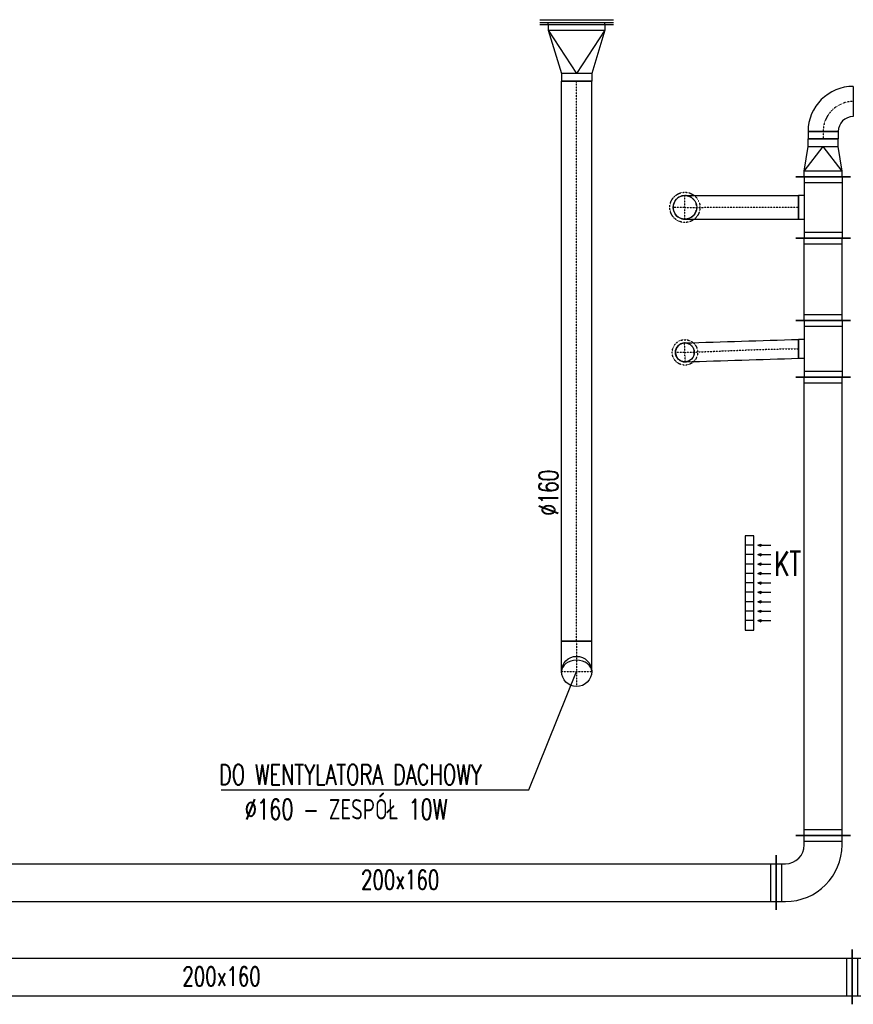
# Model space of a CAD drawing. Extents: x -7228 to 74941, y -112898 to 85621.
# Tile 205 of 256: x 25275 to 25717, y 38902 to 39424. Entities that reach past the tile are written whole.
import ezdxf

# ---------------------------------------------------------------- set-up
doc = ezdxf.new("R2010")
doc.units = 0
doc.linetypes.add('DASHDOT', pattern=[1, 0.5, -0.25, 0, -0.25])
doc.linetypes.add('DASHED', pattern=[0.75, 0.5, -0.25])
doc.layers.get('0').update_dxf_attribs({"color": 101, "linetype": 'CONTINUOUS'})
for name, color, linetype in [('E35', 6, 'CONTINUOUS'), ('FLUID-N8C', 7, 'CONTINUOUS'), ('FLUID-W10', 7, 'CONTINUOUS'), ('FLUID-W10-SYM', 7, 'CONTINUOUS'), ('FLUID-W8C', 7, 'CONTINUOUS'), ('FLUID-W8C-SYM', 7, 'CONTINUOUS'), ('m-went-odnośniki', 255, 'CONTINUOUS'), ('m-went-opis', 86, 'CONTINUOUS'), ('m-went-urządzenia', 51, 'CONTINUOUS')]:
    doc.layers.add(name, color=color, linetype=linetype)
doc.styles.add('tab-bud$0$ROMANS', font='romans', dxfattribs={"width": 0.7})
doc.linetypes.add('ZIGZAG', pattern='A,0.00254,-5.08,[131,ltypeshp.shx,S=5.08,R=0,X=-5.08,Y=0],-10.16,[131,ltypeshp.shx,S=5.08,R=180,X=5.08,Y=0],-5.08', length=20.32254)

# ---------------------------------------------------------------- blocks, each defined once
blk = doc.blocks.new('*U7612')
at = {"color": 1, "linetype": 'Continuous', "lineweight": -2}
for p, q in [((-200, -95), (-200, 195)), ((195, -200), (-95, -200))]:
    blk.add_line(p, q, dxfattribs=at)
at = {"color": 0, "linetype": 'ByBlock', "lineweight": -2}
for p, q in [((-150, 150), (-200, 150)), ((-150, -50), (-200, -50)), ((-50, -200), (-50, -150)), ((150, -200), (150, -150))]:
    blk.add_line(p, q, dxfattribs=at)
at = {"color": 4, "linetype": 'Continuous'}
for p, q in [((-170, -50), (-170, 150)), ((150, -170), (-50, -170))]:
    blk.add_line(p, q, dxfattribs=at)
at = {"color": 0, "linetype": 'ByBlock', "lineweight": -2}
for radius in [300, 100]:
    blk.add_arc((-150, -150), radius, 0, 90, dxfattribs=at)
blk = doc.blocks.new('*U7337')
at = {"color": 1, "linetype": 'Continuous', "lineweight": -2}
for p, q in [((-1215, -145), (-1215, 145)), ((1215, 145), (1215, -145))]:
    blk.add_line(p, q, dxfattribs=at)
at = {"color": 0, "linetype": 'ByBlock', "lineweight": -2}
for p, q in [((-1215, 100), (1215, 100)), ((-1215, -100), (1215, -100))]:
    blk.add_line(p, q, dxfattribs=at)
at = {"color": 4, "linetype": 'Continuous'}
for p, q in [((-1185, -100), (-1185, 100)), ((1185, 100), (1185, -100))]:
    blk.add_line(p, q, dxfattribs=at)
blk = doc.blocks.new('*U7677')
at = {"color": 1, "linetype": 'Continuous', "lineweight": -2}
for p, q in [((-150, -145), (-150, 145)), ((150, 145), (150, -145)), ((50, -130), (-50, -130))]:
    blk.add_line(p, q, dxfattribs=at)
at = {"color": 0, "linetype": 'ByBlock', "lineweight": -2}
for p, q in [((-150, 100), (150, 100)), ((-150, -100), (150, -100)), ((-50, -100), (-50, -130)), ((50, -130), (50, -100))]:
    blk.add_line(p, q, dxfattribs=at)
at = {"color": 4, "linetype": 'Continuous'}
for p, q in [((-120, -100), (-120, 100)), ((120, 100), (120, -100))]:
    blk.add_line(p, q, dxfattribs=at)
blk = doc.blocks.new('*U7678')
at = {"color": 4, "linetype": 'DASHED'}
blk.add_circle((0, 0), 67.5, dxfattribs=at)
at = {"color": 0, "linetype": 'ByBlock', "lineweight": -2}
blk.add_circle((0, 0), 50, dxfattribs=at)
blk = doc.blocks.new('*U7584')
at = {"color": 4, "linetype": 'DASHED'}
blk.add_circle((0, 0), 80, dxfattribs=at)
at = {"color": 0, "linetype": 'ByBlock', "lineweight": -2}
blk.add_circle((0, 0), 62.5, dxfattribs=at)
blk = doc.blocks.new('*U7341')
at = {"color": 1, "linetype": 'Continuous', "lineweight": -2}
for p, q in [((-218.5, -145), (-218.5, 145)), ((218.5, 145), (218.5, -145))]:
    blk.add_line(p, q, dxfattribs=at)
at = {"color": 0, "linetype": 'ByBlock', "lineweight": -2}
for p, q in [((-218.5, 100), (218.5, 100)), ((-218.5, -100), (218.5, -100))]:
    blk.add_line(p, q, dxfattribs=at)
at = {"color": 4, "linetype": 'Continuous'}
for p, q in [((-188.5, -100), (-188.5, 100)), ((188.5, 100), (188.5, -100))]:
    blk.add_line(p, q, dxfattribs=at)
blk = doc.blocks.new('*U7583')
at = {"color": 1, "linetype": 'Continuous', "lineweight": -2}
for p, q in [((-162.5, -145), (-162.5, 145)), ((162.5, 145), (162.5, -145)), ((62, -130), (-63, -130))]:
    blk.add_line(p, q, dxfattribs=at)
at = {"color": 0, "linetype": 'ByBlock', "lineweight": -2}
for p, q in [((-162.5, 100), (162.5, 100)), ((-162.5, -100), (162.5, -100)), ((-63, -100), (-63, -130)), ((62, -130), (62, -100))]:
    blk.add_line(p, q, dxfattribs=at)
at = {"color": 4, "linetype": 'Continuous'}
for p, q in [((-132.5, -100), (-132.5, 100)), ((132.5, 100), (132.5, -100))]:
    blk.add_line(p, q, dxfattribs=at)
blk = doc.blocks.new('*U7340')
at = {"color": 1, "linetype": 'Continuous', "lineweight": -2}
for p, q in [((-100, -145), (-100, 145)), ((100, 80), (100, -80))]:
    blk.add_line(p, q, dxfattribs=at)
at = {"color": 0, "linetype": 'ByBlock', "lineweight": -2}
for p, q in [((-100, 100), (-70, 100)), ((-70, 100), (60, 80)), ((60, 80), (100, 80)), ((-100, -100), (-70, -100)), ((-70, -100), (60, -80)), ((60, -80), (100, -80))]:
    blk.add_line(p, q, dxfattribs=at)
at = {"color": 4, "linetype": 'Continuous'}
for p, q in [((-70, -100), (-70, 100)), ((-70, 100), (60, 0)), ((60, 80), (60, -80)), ((-70, -100), (60, 0))]:
    blk.add_line(p, q, dxfattribs=at)
blk = doc.blocks.new('*U7339')
at = {"color": 1, "linetype": 'Continuous', "lineweight": -2}
for p, q in [((120, 120), (120, -40)), ((40, -120), (-120, -120))]:
    blk.add_line(p, q, dxfattribs=at)
at = {"color": 0, "linetype": 'ByBlock', "lineweight": -2}
for radius in [240, 80]:
    blk.add_arc((120, -120), radius, 90, 180, dxfattribs=at)
at = {"layer": 'FLUID-W8C-SYM', "color": 2, "linetype": 'DASHDOT'}
blk.add_arc((120, -120), 160, 90, 180, dxfattribs=at)
blk = doc.blocks.new('*U6657')
at = {"color": 5, "linetype": 'Continuous', "lineweight": -2}
for p, q in [((-5329, -145), (-5329, 145)), ((5329, 145), (5329, -145))]:
    blk.add_line(p, q, dxfattribs=at)
at = {"color": 0, "linetype": 'ByBlock', "lineweight": -2}
for p, q in [((-5329, 100), (5329, 100)), ((-5329, -100), (5329, -100))]:
    blk.add_line(p, q, dxfattribs=at)
at = {"color": 4, "linetype": 'Continuous'}
for p, q in [((-5299, -100), (-5299, 100)), ((5299, 100), (5299, -100))]:
    blk.add_line(p, q, dxfattribs=at)
blk = doc.blocks.new('*U6671')
at = {"color": 5, "linetype": 'Continuous', "lineweight": -2}
for p, q in [((-200, -95), (-200, 195)), ((195, -200), (-95, -200))]:
    blk.add_line(p, q, dxfattribs=at)
at = {"color": 0, "linetype": 'ByBlock', "lineweight": -2}
for p, q in [((-150, 150), (-200, 150)), ((-150, -50), (-200, -50)), ((-50, -200), (-50, -150)), ((150, -200), (150, -150))]:
    blk.add_line(p, q, dxfattribs=at)
at = {"color": 4, "linetype": 'Continuous'}
for p, q in [((-170, -50), (-170, 150)), ((150, -170), (-50, -170))]:
    blk.add_line(p, q, dxfattribs=at)
at = {"color": 0, "linetype": 'ByBlock', "lineweight": -2}
for radius in [300, 100]:
    blk.add_arc((-150, -150), radius, 0, 90, dxfattribs=at)
blk = doc.blocks.new('*U7345')
at = {"color": 1, "linetype": 'Continuous', "lineweight": -2}
for p, q in [((-80, 39), (80, 39)), ((80, 0), (-80, 0))]:
    blk.add_line(p, q, dxfattribs=at)
at = {"color": 1, "linetype": 'ZIGZAG', "lineweight": -2, "ltscale": 0.4}
for points in [[(-80, 39), (-80, 0)], [(80, 39), (80, 0)]]:
    blk.add_spline(points, degree=3, dxfattribs=at)
at = {"layer": 'FLUID-W8C-SYM', "color": 2, "linetype": 'DASHDOT', "start_tangent": (0, -1), "end_tangent": (0, -1)}
blk.add_spline([(0, 39), (0, 0)], degree=3, dxfattribs=at)
blk = doc.blocks.new('*U7585')
at = {"color": 1, "linetype": 'Continuous', "lineweight": -2}
blk.add_line((0, 62.5), (0, -62.5), dxfattribs=at)
at = {"color": 0, "lineweight": -2}
blk.add_arc((-603.3, -0.5), 62.5, 90.0475, 270.0475, dxfattribs=at)
at = {"color": 4, "linetype": 'DASHED', "lineweight": -2}
blk.add_arc((-603.3, -0.5), 62.5, 270.0475, 90.0475, dxfattribs=at)
at = {"color": 1, "linetype": 'ZIGZAG', "lineweight": -2, "ltscale": 0.4}
for points in [[(-603.4, 62), (0, 62.5)], [(-603.3, -63), (0, -62.5)]]:
    blk.add_spline(points, degree=3, dxfattribs=at)
at = {"layer": 'FLUID-W8C-SYM', "color": 2, "linetype": 'DASHDOT'}
for p, q in [((-603.3, -63), (-603.4, 62)), ((-603.3, -0.5), (-665.8, -0.6))]:
    blk.add_line(p, q, dxfattribs=at)
at = {"layer": 'FLUID-W8C-SYM', "color": 2, "linetype": 'DASHDOT', "start_tangent": (1, 0.000829), "end_tangent": (1, 0)}
blk.add_spline([(-603.3, -0.5), (0, 0)], degree=3, dxfattribs=at)
blk = doc.blocks.new('*U7611')
at = {"color": 1, "linetype": 'Continuous', "lineweight": -2}
for p, q in [((-4112.5, -145), (-4112.5, 145)), ((4112.5, 145), (4112.5, -145))]:
    blk.add_line(p, q, dxfattribs=at)
at = {"color": 0, "linetype": 'ByBlock', "lineweight": -2}
for p, q in [((-4112.5, 100), (4112.5, 100)), ((-4112.5, -100), (4112.5, -100))]:
    blk.add_line(p, q, dxfattribs=at)
at = {"color": 4, "linetype": 'Continuous'}
for p, q in [((-4082.5, -100), (-4082.5, 100)), ((4082.5, 100), (4082.5, -100))]:
    blk.add_line(p, q, dxfattribs=at)
blk = doc.blocks.new('*U7648')
at = {"color": 1, "linetype": 'Continuous', "lineweight": -2}
for p, q in [((-1485, -80), (-1485, 80)), ((1485, 80), (1485, -80))]:
    blk.add_line(p, q, dxfattribs=at)
at = {"color": 0, "linetype": 'ByBlock', "lineweight": -2}
for p, q in [((-1485, 80), (1485, 80)), ((-1485, -80), (1485, -80))]:
    blk.add_line(p, q, dxfattribs=at)
at = {"layer": 'FLUID-W10-SYM', "color": 2, "linetype": 'DASHDOT'}
blk.add_line((-1485, 0), (1485, 0), dxfattribs=at)
blk = doc.blocks.new('*U7647')
at = {"color": 1, "linetype": 'Continuous', "lineweight": -2}
blk.add_line((-120, -80), (-120, 80), dxfattribs=at)
at = {"color": 0, "linetype": 'ByBlock', "lineweight": -2}
for p, q in [((40, 80), (-120, 80)), ((40, -80), (-120, -80))]:
    blk.add_line(p, q, dxfattribs=at)
blk.add_circle((40, 0), 80, dxfattribs=at)
at = {"layer": 'FLUID-W10-SYM', "color": 2, "linetype": 'DASHDOT'}
for p, q in [((40, -80), (40, 80)), ((-120, 0), (120, 0))]:
    blk.add_line(p, q, dxfattribs=at)
blk = doc.blocks.new('*U7635')
at = {"color": 1, "linetype": 'Continuous', "lineweight": -2}
for p, q in [((-150, -195), (-150, 195)), ((150, 80), (150, -80))]:
    blk.add_line(p, q, dxfattribs=at)
at = {"color": 0, "linetype": 'ByBlock', "lineweight": -2}
for p, q in [((-150, 150), (-120, 150)), ((-120, 150), (110, 80)), ((110, 80), (150, 80)), ((-120, -150), (110, -80)), ((110, -80), (150, -80)), ((-150, -150), (-120, -150))]:
    blk.add_line(p, q, dxfattribs=at)
at = {"color": 4, "linetype": 'Continuous'}
for p, q in [((-120, -150), (-120, 150)), ((-120, 150), (110, 0)), ((110, 80), (110, -80)), ((-120, -150), (110, 0))]:
    blk.add_line(p, q, dxfattribs=at)
blk = doc.blocks.new('*U7636')
at = {"color": 4, "linetype": 'Continuous'}
blk.add_line((-195, 25), (195, 25), dxfattribs=at)
at = {"color": 0, "linetype": 'ByBlock', "lineweight": -2}
for p, q in [((-195, 10), (195, 10)), ((-150, 0), (-150, 10)), ((150, 0), (150, 10))]:
    blk.add_line(p, q, dxfattribs=at)
blk = doc.blocks.new('*U7652')
at = {"color": 0, "linetype": 'ByBlock', "lineweight": -2}
blk.add_circle((0, 0), 80, dxfattribs=at)
at = {"color": 4, "linetype": 'Continuous'}
blk.add_ellipse((0, 0), major_axis=(0, 80), ratio=0.75, start_param=3.141593, end_param=6.283185, dxfattribs=at)
blk = doc.blocks.new('KT')
at = {"layer": 'm-went-urządzenia'}
for points in [[(55475.1, 10960.33), (55475.71, 10962.01), (55474.49, 10962.01)], [(55480.1, 10960.33), (55480.71, 10962.01), (55479.49, 10962.01)], [(55485.1, 10960.33), (55485.71, 10962.01), (55484.49, 10962.01)], [(55490.1, 10960.33), (55490.71, 10962.01), (55489.49, 10962.01)], [(55495.1, 10960.33), (55495.71, 10962.01), (55494.49, 10962.01)], [(55500.1, 10960.33), (55500.71, 10962.01), (55499.49, 10962.01)], [(55505.1, 10960.33), (55505.71, 10962.01), (55504.49, 10962.01)], [(55510.1, 10960.33), (55510.71, 10962.01), (55509.49, 10962.01)], [(55515.1, 10960.33), (55515.71, 10962.01), (55514.49, 10962.01)]]:
    blk.add_hatch(color=7, dxfattribs=at).paths.add_polyline_path(points)
at = {"layer": 'm-went-urządzenia', "color": 7}
for p, q in [((55475.1, 10960.33, 0), (55475.1, 10967.21, 0)), ((55480.1, 10960.33, 0), (55480.1, 10967.21, 0)), ((55485.1, 10960.33, 0), (55485.1, 10967.21, 0)), ((55490.1, 10960.33, 0), (55490.1, 10967.21, 0)), ((55495.1, 10960.33, 0), (55495.1, 10967.21, 0)), ((55500.1, 10960.33, 0), (55500.1, 10967.21, 0)), ((55505.1, 10960.33, 0), (55505.1, 10967.21, 0)), ((55510.1, 10960.33, 0), (55510.1, 10967.21, 0)), ((55515.1, 10960.33, 0), (55515.1, 10967.21, 0)), ((55475.1, 10960.33, 0), (55474.49, 10962.01, 0)), ((55474.49, 10962.01, 0), (55475.71, 10962.01, 0)), ((55475.1, 10960.33, 0), (55475.71, 10962.01, 0)), ((55480.1, 10960.33, 0), (55479.49, 10962.01, 0)), ((55479.49, 10962.01, 0), (55480.71, 10962.01, 0)), ((55480.1, 10960.33, 0), (55480.71, 10962.01, 0)), ((55485.1, 10960.33, 0), (55484.49, 10962.01, 0)), ((55484.49, 10962.01, 0), (55485.71, 10962.01, 0)), ((55485.1, 10960.33, 0), (55485.71, 10962.01, 0)), ((55490.1, 10960.33, 0), (55489.49, 10962.01, 0)), ((55489.49, 10962.01, 0), (55490.71, 10962.01, 0)), ((55490.1, 10960.33, 0), (55490.71, 10962.01, 0)), ((55495.1, 10960.33, 0), (55494.49, 10962.01, 0)), ((55494.49, 10962.01, 0), (55495.71, 10962.01, 0)), ((55495.1, 10960.33, 0), (55495.71, 10962.01, 0)), ((55500.1, 10960.33, 0), (55499.49, 10962.01, 0)), ((55499.49, 10962.01, 0), (55500.71, 10962.01, 0)), ((55500.1, 10960.33, 0), (55500.71, 10962.01, 0)), ((55505.1, 10960.33, 0), (55504.49, 10962.01, 0)), ((55504.49, 10962.01, 0), (55505.71, 10962.01, 0)), ((55505.1, 10960.33, 0), (55505.71, 10962.01, 0)), ((55510.1, 10960.33, 0), (55509.49, 10962.01, 0)), ((55509.49, 10962.01, 0), (55510.71, 10962.01, 0)), ((55510.1, 10960.33, 0), (55510.71, 10962.01, 0)), ((55515.1, 10960.33, 0), (55514.49, 10962.01, 0)), ((55514.49, 10962.01, 0), (55515.71, 10962.01, 0)), ((55515.1, 10960.33, 0), (55515.71, 10962.01, 0)), ((55475.09, 10958.31, 0), (55475.09, 10953.74, 0)), ((55480.09, 10958.31, 0), (55480.09, 10953.74, 0)), ((55485.09, 10958.31, 0), (55485.09, 10953.74, 0)), ((55490.09, 10958.31, 0), (55490.09, 10953.74, 0)), ((55495.09, 10958.31, 0), (55495.09, 10953.74, 0)), ((55500.09, 10958.31, 0), (55500.09, 10953.74, 0)), ((55505.09, 10958.31, 0), (55505.09, 10953.74, 0)), ((55510.09, 10958.31, 0), (55510.09, 10953.74, 0)), ((55515.09, 10958.31, 0), (55515.09, 10953.74, 0))]:
    blk.add_line(p, q, dxfattribs=at)
at = {"layer": 'm-went-urządzenia', "elevation": 0}
blk.add_lwpolyline([(55470.09, 10953.74), (55520.09, 10953.74), (55520.09, 10958.31), (55470.09, 10958.31)], close=True, dxfattribs=at)
blk = doc.blocks.new('*U7679')
at = {"color": 1, "linetype": 'Continuous', "lineweight": -2}
blk.add_line((0, 50), (0, -50), dxfattribs=at)
at = {"color": 0, "lineweight": -2}
blk.add_arc((-603.3, -19.1), 50, 91.8097, 271.8097, dxfattribs=at)
at = {"color": 4, "linetype": 'DASHED', "lineweight": -2}
blk.add_arc((-603.3, -19.1), 50, 271.8097, 91.8097, dxfattribs=at)
at = {"color": 1, "linetype": 'ZIGZAG', "lineweight": -2, "ltscale": 0.4}
for points in [[(-604.9, 30.9), (0, 50)], [(-601.8, -69), (0, -50)]]:
    blk.add_spline(points, degree=3, dxfattribs=at)
at = {"layer": 'FLUID-W8C-SYM', "color": 2, "linetype": 'DASHDOT'}
for p, q in [((-601.8, -69), (-604.9, 30.9)), ((-603.3, -19.1), (-653.3, -20.6))]:
    blk.add_line(p, q, dxfattribs=at)
at = {"layer": 'FLUID-W8C-SYM', "color": 2, "linetype": 'DASHDOT', "start_tangent": (0.999501, 0.031579), "end_tangent": (1, 0)}
blk.add_spline([(-603.3, -19.1), (0, 0)], degree=3, dxfattribs=at)
blk = doc.blocks.new('A$C57440DA0')
at = {"layer": 'm-went-odnośniki'}
for p, q in [((7296.46, -700.54), (7321.84, -637.71)), ((7133.27, -700.54), (7296.46, -700.54))]:
    blk.add_line(p, q, dxfattribs=at)
at = {"layer": 'FLUID-N8C', "color": 5, "linetype": 'Continuous', "yscale": 0.1, "zscale": 0.1}
for name, p, xscale, rotation in [('*U6671', (7487.95, -794.68), 0.1, 270), ('*U6657', (6935.05, -799.68), 0.09999999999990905, 359.9999999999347)]:
    blk.add_blockref(name, p, dxfattribs=dict(at, xscale=xscale, rotation=rotation))
at = {"layer": 'FLUID-W10', "color": 1, "linetype": 'Continuous'}
for name, p, xscale, yscale, zscale, rotation in [('*U7636', (7321.84, -294.71), 0.09999999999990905, 0.09999999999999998, 0.1, 359.9999999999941), ('*U7635', (7321.84, -309.71), 0.1, 0.09999999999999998, 0.1, 270), ('*U7648', (7321.84, -473.21), 0.1000000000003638, 0.1000000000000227, 0.09999999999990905, 90.00000000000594), ('*U7647', (7321.84, -633.71), 0.1000000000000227, 0.1000000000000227, 0.1, 269.999999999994), ('*U7652', (7321.84, -637.71), 0.1000000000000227, 0.1000000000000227, 0.1, 90.00000000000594)]:
    blk.add_blockref(name, p, dxfattribs=dict(at, xscale=xscale, yscale=yscale, zscale=zscale, rotation=rotation))
at = {"layer": 'FLUID-W8C', "color": 1, "linetype": 'Continuous', "zscale": 0.1}
for name, p, xscale, yscale, rotation in [('*U7339', (7456.61, -339.54), 0.09999999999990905, 0.1, 359.9999999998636), ('*U7340', (7452.61, -365.44), 0.1, 0.1, 89.99999999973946), ('*U7583', (7452.61, -391.69), 0.1000000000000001, 0.1000000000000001, 270), ('*U7341', (7452.61, -429.83), 0.1, 0.1, 89.99999999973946), ('*U7677', (7452.61, -466.68), 0.1, 0.1, 270), ('*U7337', (7452.61, -603.18), 0.1, 0.1, 89.99999999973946), ('*U7612', (7447.61, -744.68), 0.1, 0.1, 270), ('*U7611', (7016.36, -749.68), 0.09999999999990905, 0.1, 5.915268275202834e-12)]:
    blk.add_blockref(name, p, dxfattribs=dict(at, xscale=xscale, yscale=yscale, rotation=rotation))
for name, p, xscale, yscale in [('*U7345', (7452.61, -355.44), 0.1, 0.1), ('*U7584', (7379.28, -391.69), 0.1000000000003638, 0.1000000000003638), ('*U7585', (7439.61, -391.64), 0.1, 0.1), ('*U7678', (7379.28, -468.58), 0.1000000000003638, 0.1000000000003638), ('*U7679', (7439.61, -466.68), 0.1, 0.1)]:
    blk.add_blockref(name, p, dxfattribs=dict(at, xscale=xscale, yscale=yscale))
at = {"layer": 'm-went-urządzenia', "rotation": 270}
blk.add_blockref('KT', (-3542.43, 54904.33, 0), dxfattribs=at)
at = {"layer": 'm-went-opis', "style": 'tab-bud$0$ROMANS', "width": 0.7}
for s, height, rotation, p in [('%%c160', 10.109, 90, (7312, -555.13)), ('KT', 12.78, 359.9414, (7426.72, -586.97, 0)), (' DO WENTYLATORA DACHOWY', 10.7572, 0, (7126.97, -697.75)), ('%%c160 - ZESPÓŁ 10W', 10.7572, 0, (7145.86, -716.16)), ('200x160', 10.109, 360, (7207.48, -753.22)), ('200x160', 10.109, 360, (7112.74, -804.45))]:
    blk.add_text(s, height=height, rotation=rotation, dxfattribs=at).set_placement(p)

msp = doc.modelspace()

# ---------------------------------------------------------------- block references
at = {"layer": 'E35'}
msp.add_blockref('A$C57440DA0', (18248.5, 39716.472), dxfattribs=at)

doc.saveas('drawing.dxf')
